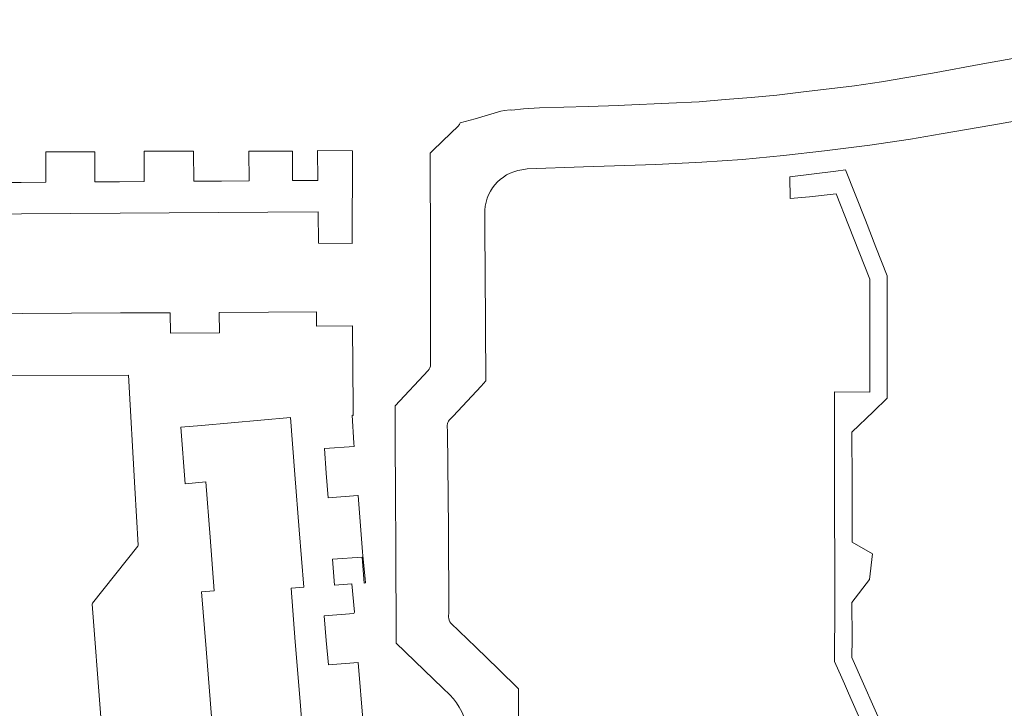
# Model space of a CAD drawing. Header units: metres. Extents: x 97476 to 98458, y 435938 to 436449.
# Tile 50 of 55: x 98169 to 98265, y 436370 to 436437. Entities that reach past the tile are written whole.
import ezdxf

# ---------------------------------------------------------------- set-up
doc = ezdxf.new("R2010")
doc.units = ezdxf.units.M
for name, color, linetype, lineweight in [('B-WE-OG-TERREIN_ERF-GV', 252, 'Continuous', 18), ('B-WE-OG-WATER-GV', 252, 'Continuous', 18), ('B-WE-VH-VERHARDING_BETONSTRAATSTEEN-GV', 252, 'Continuous', 18), ('B-WE-VH-VERHARDING_TEGEL-GV', 252, 'Continuous', 18)]:
    doc.layers.add(name, color=color, linetype=linetype, lineweight=lineweight)

msp = doc.modelspace()

# ---------------------------------------------------------------- linework, layer by layer
at = {"layer": 'B-WE-OG-TERREIN_ERF-GV'}
for points in [[(98164.63, 436417.797), (98169.41, 436417.83), (98174.22, 436417.864), (98179.02, 436417.897), (98183.81, 436417.93), (98188.61, 436417.963), (98193.4, 436417.996), (98198.32, 436418.03), (98198.35, 436414.99), (98201.62, 436414.93), (98201.644, 436423.805), (98201.644, 436423.983), (98198.261, 436424), (98198.29, 436421.1), (98195.824, 436421.083), (98195.8, 436423.954), (98191.56, 436423.953), (98191.56, 436423.914), (98191.584, 436421.054), (98188.88, 436421.035), (98186.184, 436421.016), (98186.16, 436423.864), (98186.16, 436423.916), (98186.159, 436423.935), (98181.35, 436423.947), (98181.35, 436423.883), (98181.351, 436423.819), (98181.374, 436420.983), (98178.965, 436420.966), (98176.564, 436420.95), (98176.541, 436423.774), (98176.54, 436423.85), (98176.54, 436423.881), (98171.77, 436423.864), (98171.77, 436423.817), (98171.771, 436423.73), (98171.794, 436420.917), (98169.385, 436420.9), (98166.984, 436420.884)], [(98202.701, 436368.215), (98202.195, 436374.128), (98199.306, 436373.881), (98199.102, 436376.273), (98198.897, 436378.664), (98201.787, 436378.911), (98201.837, 436379.037), (98201.607, 436381.771), (98199.907, 436381.646), (98199.721, 436384.178), (98202.613, 436384.391), (98202.799, 436381.859), (98202.928, 436381.868), (98202.886, 436382.288), (98202.666, 436384.499), (98202.636, 436384.894), (98202.216, 436390.388), (98202.171, 436390.385), (98199.279, 436390.172), (98199.103, 436392.57), (98198.926, 436394.969), (98201.818, 436395.182), (98201.786, 436395.49), (98201.618, 436398.205), (98201.723, 436398.198), (98201.722, 436398.918), (98201.65, 436406.91), (98198.15, 436406.88), (98198.14, 436408.28), (98193.47, 436408.255), (98188.68, 436408.23), (98188.691, 436406.23), (98183.911, 436406.204), (98183.9, 436408.204), (98179.07, 436408.178), (98174.29, 436408.153), (98169.51, 436408.128), (98164.69, 436408.102)], [(98152.44, 436402.05), (98179.82, 436402.11), (98180.46, 436391.13), (98180.79, 436385.55), (98180.73, 436385.47), (98176.34, 436379.9), (98176.29, 436379.82), (98177.1, 436369.21)], [(98188.247, 436364.69), (98187.814, 436370.09), (98187.385, 436375.45), (98186.94, 436381), (98188.19, 436381.1), (98187.782, 436386.32), (98187.361, 436391.71), (98185.363, 436391.542), (98184.933, 436397.064), (98186.93, 436397.22), (98195.61, 436397.99), (98196.043, 436392.44), (98196.463, 436387.059), (98196.9, 436381.45), (98195.67, 436381.36), (98196.086, 436376.13), (98196.517, 436370.71), (98196.94, 436365.38)]]:
    msp.add_lwpolyline(points, dxfattribs=at)
at = {"layer": 'B-WE-OG-WATER-GV'}
msp.add_lwpolyline([(98167.505, 436300), (98172.736, 436300), (98171.43, 436301.33), (98171.359, 436320.839), (98171.134, 436323.182), (98171.139, 436326.435), (98171.175, 436327.732), (98173.326, 436329.854), (98175.693, 436332.168), (98175.295, 436336.947), (98174.245, 436349.936), (98173.912, 436354.422), (98173.758, 436356.502), (98174.707, 436357.724), (98176.686, 436360.08), (98177.702, 436361.23), (98177.1, 436369.21), (98176.29, 436379.82), (98176.34, 436379.9), (98180.73, 436385.47), (98180.79, 436385.55), (98180.46, 436391.13), (98179.82, 436402.11), (98152.44, 436402.05)], dxfattribs=at)
at = {"layer": 'B-WE-VH-VERHARDING_BETONSTRAATSTEEN-GV'}
for points in [[(98287.113, 436436.445), (98287.03, 436436.752), (98286.153, 436436.578), (98285.621, 436436.48), (98275.486, 436434.649), (98263.077, 436432.446), (98258.165, 436431.535), (98255.657, 436431.118), (98253.183, 436430.705), (98250.56, 436430.31), (98248.087, 436430.018), (98245.585, 436429.736), (98242.988, 436429.412), (98240.489, 436429.174), (98237.976, 436428.975), (98235.423, 436428.749), (98232.477, 436428.619), (98228.162, 436428.432), (98227.569, 436428.386), (98224.627, 436428.297), (98219.881, 436428.151)], [(98218.153, 436422.118), (98218.674, 436422.222), (98224.158, 436422.407), (98231.198, 436422.656), (98235.685, 436422.869), (98239.663, 436423.141), (98243.656, 436423.516), (98247.655, 436423.967), (98252.069, 436424.54), (98256.025, 436425.127), (98259.007, 436425.625), (98263.952, 436426.482), (98268.347, 436427.264), (98275.28, 436428.457), (98281.019, 436429.464), (98284.155, 436430.013), (98288.069, 436430.676)], [(98219.881, 436428.151), (98218.305, 436428.054), (98217.184, 436427.941), (98217.004, 436427.963), (98216.449, 436427.895), (98216.105, 436427.827), (98213.613, 436427.1), (98212.14, 436426.703)], [(98211.974, 436426.409), (98210.427, 436424.908), (98209.457, 436423.966), (98209.221, 436423.745), (98209.245, 436414.025), (98209.258, 436403.483), (98209.27, 436403.13)], [(98211.022, 436378.554), (98211.043, 436379.068), (98211.003, 436387.148), (98210.906, 436396.605), (98210.892, 436397.192), (98210.892, 436397.218), (98210.893, 436397.266), (98210.9, 436397.335), (98210.918, 436397.423), (98210.946, 436397.508), (98210.981, 436397.584), (98211.019, 436397.649), (98211.082, 436397.733), (98211.112, 436397.766), (98211.456, 436398.134), (98214.182, 436401.041), (98214.662, 436401.555), (98214.575, 436412.312), (98214.561, 436416.062), (98214.554, 436417.805)], [(98209.033, 436402.584), (98205.804, 436399.13), (98205.808, 436398.966), (98205.82, 436395.882), (98205.823, 436395.354), (98205.847, 436390.984), (98205.848, 436390.889), (98205.868, 436384.92), (98205.868, 436384.879), (98205.89, 436382.382), (98205.89, 436382.334), (98205.901, 436379.371), (98205.903, 436378.979), (98205.916, 436376.011), (98206.76, 436375.202), (98206.83, 436375.135), (98210.45, 436371.619), (98211.144, 436370.964)], [(98217.879, 436356.664), (98217.896, 436357.834), (98217.903, 436360.855), (98217.865, 436365.301), (98217.839, 436371.27), (98217.838, 436371.564), (98215.896, 436373.475), (98213.659, 436375.606), (98211.235, 436377.968)]]:
    msp.add_lwpolyline(points, dxfattribs=at)
for points in [[(98212.14, 436426.703, -0.069058), (98211.974, 436426.409)], [(98214.554, 436417.805, -0.38891), (98218.153, 436422.118)], [(98209.27, 436403.13, -0.174504), (98209.033, 436402.584)], [(98211.235, 436377.968, -0.171965), (98211.022, 436378.554)], [(98211.144, 436370.964, -0.163533), (98212.862, 436367.402)]]:
    msp.add_lwpolyline(points, format="xyb", dxfattribs=at)
at = {"layer": 'B-WE-VH-VERHARDING_TEGEL-GV'}
msp.add_lwpolyline([(98253.584, 436367.196), (98250.319, 436374.601), (98250.324, 436376.465), (98250.312, 436379.964), (98252.035, 436382.203), (98252.316, 436384.712), (98250.327, 436385.851), (98250.321, 436391.629), (98250.297, 436396.554), (98252.398, 436398.571), (98253.755, 436399.86), (98253.74, 436405.769), (98253.742, 436411.793), (98252.647, 436414.576), (98251.623, 436417.212), (98249.67, 436422.112), (98248.75, 436421.986), (98244.259, 436421.45), (98244.28, 436419.319), (98246.182, 436419.483), (98248.773, 436419.783), (98249.988, 436416.722), (98252.064, 436411.466), (98252.055, 436407.667), (98252.051, 436405.835), (98252.067, 436400.467), (98248.613, 436400.49), (98248.621, 436392.671), (98248.634, 436379.761), (98248.626, 436374.224), (98249.324, 436372.635), (98249.582, 436372.046), (98249.978, 436371.145), (98254.545, 436360.745)], dxfattribs=at)

doc.saveas('drawing.dxf')
